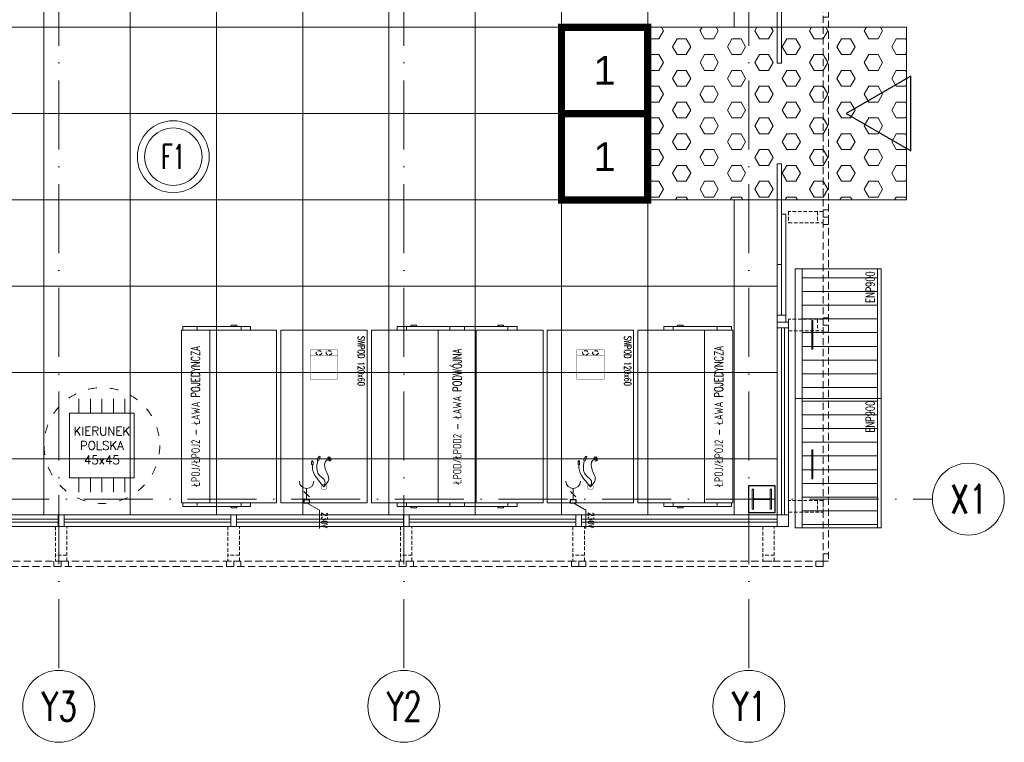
# Model space of a CAD drawing. Header units: millimetres. Extents: x -2074 to 12588, y -3630 to 101167.
# Tile 22 of 256: x 2663 to 3347, y -2620 to -2118. Entities that reach past the tile are written whole.
import ezdxf
from ezdxf.enums import TextEntityAlignment as Align

# ---------------------------------------------------------------- set-up
doc = ezdxf.new("R2010")
doc.units = ezdxf.units.MM
for name, pattern in [('02 ST--2001-80$0$DASHED', [0.75, 0.5, -0.25]), ('ACAD_ISO03W100', [30, 12, -18]), ('ACAD_ISO10W100', [18, 12, -3, 0, -3]), ('CONTINOUS', [0]), ('DASH', [0.75, 0.5, -0.25])]:
    doc.linetypes.add(name, pattern=pattern)
for name, color, linetype, lineweight in [('SelinAr__ELEWACJA_żaluzje', 7, 'Continuous', 18), ('SelinAr__ELEWACJA_żaluzje konstrukcja', 7, 'Continuous', 18), ('SelinAr_BUD_drzwi okna', 7, 'Continuous', 18), ('SelinAr_BUD_osie', 8, 'ACAD_ISO10W100', 18), ('SelinAr_BUD_posadzka', 7, 'Continuous', 20), ('SelinAr_BUD_posadzka okładziny ścienne', 5, 'Continuous', 20), ('SelinAr_BUD_ściany', 7, 'Continuous', 25), ('SelinAr_K_stal', 7, 'Continuous', 20), ('SelinAr_WYP_instalacje elektryczne', 8, 'Continuous', 18), ('SelinAr_WYP_meble', 8, 'Continuous', 18)]:
    doc.layers.add(name, color=color, linetype=linetype, lineweight=lineweight)
doc.styles.add('Arch-Dim', font='romans.shx', dxfattribs={"width": 0.75})
doc.styles.add('JACEK_07', font='SIMPLEX.SHX', dxfattribs={"width": 0.7})
doc.styles.add('RomanS', font='romans.shx')
doc.styles.get("Standard").update_dxf_attribs({"font": 'arial.ttf'})
doc.styles.add('style1', font='romans.shx', dxfattribs={"width": 0.6})

# ---------------------------------------------------------------- blocks, each defined once
blk = doc.blocks.new('*U390')
at = {"ltscale": 4}
blk.add_line((0, 50), (0, -1730), dxfattribs=at)
at = {"linetype": 'CONTINOUS'}
blk.add_circle((0, -1755), 25, dxfattribs=at)
at = {"linetype": 'ByBlock', "style": 'Arch-Dim', "width": 0.75}
blk.add_text('Y3', height=20, dxfattribs=at).set_placement((0.35, -1755), align=Align.MIDDLE)
blk = doc.blocks.new('*U391')
at = {"ltscale": 4}
blk.add_line((0, 50), (0, -1730), dxfattribs=at)
at = {"linetype": 'CONTINOUS'}
blk.add_circle((0, -1755), 25, dxfattribs=at)
at = {"linetype": 'ByBlock', "style": 'Arch-Dim', "width": 0.75}
blk.add_text('Y2', height=20, dxfattribs=at).set_placement((0.35, -1755), align=Align.MIDDLE)
blk = doc.blocks.new('*U392')
at = {"ltscale": 4}
blk.add_line((0, 50), (0, -1730), dxfattribs=at)
at = {"linetype": 'CONTINOUS'}
blk.add_circle((0, -1755), 25, dxfattribs=at)
at = {"style": 'Arch-Dim', "width": 0.75}
blk.add_text('Y1', height=20, dxfattribs=at).set_placement((0.35, -1755), align=Align.MIDDLE)
blk = doc.blocks.new('ENP900')
h = blk.add_hatch()
h.set_pattern_fill('ANSI31', color=256, scale=3, angle=225, style=0)
h.set_pattern_definition([(270, (-21204.567, -9422.822), (9.525, -2e-15), [])])
h.paths.add_polyline_path([(5452.48, 924.21), (5452.48, 976.51), (5364.49, 976.51), (5364.49, 924.21)])
for p, q in [((5362.48, 976.44), (5452.48, 976.44)), ((5362.48, 924.14), (5452.48, 924.14))]:
    blk.add_line(p, q)
for points in [[(5362.48, 921.44), (5452.48, 921.44), (5452.48, 981.44), (5362.48, 981.44)], [(5396.67, 969.17), (5416.67, 969.17), (5416.67, 969.67), (5396.67, 969.67)]]:
    blk.add_lwpolyline(points, close=True)
at = {"color": 242, "insert": (5439.87, 929.23, 0), "char_height": 6, "width": 78.7969, "attachment_point": 5, "style": 'JACEK_07'}
blk.add_mtext('ENP900', dxfattribs=at)
blk = doc.blocks.new('*U229')
at = {"linetype": 'Continuous'}
blk.add_blockref('ENP900', (-5362.48, -981.44), dxfattribs=at)
blk = doc.blocks.new('KIERUNEK POLSKA')
for p, q in [((-16, 22.5), (-16, 32.5)), ((-8, 22.5), (-8, 32.5)), ((0, 22.5), (0, 32.5)), ((8, 22.5), (8, 32.5)), ((16, 22.5), (16, 32.5)), ((-16, -22.5), (-16, -32.5)), ((-8, -22.5), (-8, -32.5)), ((0, -22.5), (0, -32.5)), ((8, -22.5), (8, -32.5)), ((16, -22.5), (16, -32.5))]:
    blk.add_line(p, q)
blk.add_lwpolyline([(-22.5, 22.5), (-22.5, -22.5), (22.5, -22.5), (22.5, 22.5)], close=True)
at = {"linetype": 'ACAD_ISO03W100', "ltscale": 0.5}
blk.add_circle((0, 0), 40.22, dxfattribs=at)
at = {"insert": (0, 0), "char_height": 6, "width": 59.7, "attachment_point": 5, "style": 'RomanS'}
blk.add_mtext('KIERUNEK\\PPOLSKA\\P45x45', dxfattribs=at)
blk = doc.blocks.new('*U355')
for p, q in [((0, -66.05), (0, 0)), ((120, 0), (0, 0)), ((120, -66.05), (120, 0)), ((-2.5, -17.96), (-2.5, -59.7)), ((-2.5, -17.96), (0, -17.96)), ((122.5, -17.96), (120, -17.96)), ((122.5, -17.96), (122.5, -59.7)), ((-2.5, -24.46), (0, -24.46)), ((0, -24.46), (-2.5, -24.46)), ((122.5, -24.46), (120, -24.46)), ((120, -24.46), (122.5, -24.46)), ((-3.5, -27.49), (-2.5, -27.49)), ((-3.5, -31.46), (-3.5, -27.49)), ((-3.5, -31.46), (-2.5, -31.46)), ((-2.5, -31.46), (-3.5, -31.46)), ((123.5, -27.49), (122.5, -27.49)), ((123.5, -31.46), (122.5, -31.46)), ((122.5, -31.46), (123.5, -31.46)), ((123.5, -31.46), (123.5, -27.49)), ((0, -46.42), (120, -46.42)), ((-2.5, -55.05), (0, -55.05)), ((-2.5, -65.05), (-2.5, -59.7)), ((122.5, -55.05), (120, -55.05)), ((122.5, -65.05), (122.5, -59.7)), ((-2.5, -65.05), (0, -65.05)), ((120, -66.05), (0, -66.05)), ((122.5, -65.05), (120, -65.05)), ((122.5, -65.05), (120, -65.05))]:
    blk.add_line(p, q)
at = {"color": 7, "insert": (60, -56.23), "char_height": 6, "width": 120, "attachment_point": 5, "style": 'JACEK_07'}
blk.add_mtext('ŁPOJ/ŁPOJ2 - ŁAWA POJEDYNCZA', dxfattribs=at)
blk = doc.blocks.new('*U148')
for p, q in [((0, 0), (0, -66.05)), ((120, 0), (0, 0)), ((120, 0), (120, -66.05)), ((-2.5, -1), (0, -1)), ((-2.5, -1), (-2.5, -6.35)), ((-2.5, -48.08), (-2.5, -6.35)), ((122.5, -1), (120, -1)), ((122.5, -1), (120, -1)), ((122.5, -1), (122.5, -6.35)), ((122.5, -48.08), (122.5, -6.35)), ((-2.5, -11), (0, -11)), ((122.5, -11), (120, -11)), ((0, -19.63), (120, -19.63)), ((-3.5, -34.59), (-2.5, -34.59)), ((-2.5, -34.59), (-3.5, -34.59)), ((-3.5, -34.59), (-3.5, -38.56)), ((-3.5, -38.56), (-2.5, -38.56)), ((123.5, -34.59), (122.5, -34.59)), ((122.5, -34.59), (123.5, -34.59)), ((123.5, -38.56), (122.5, -38.56)), ((123.5, -34.59), (123.5, -38.56)), ((-2.5, -41.59), (0, -41.59)), ((0, -41.59), (-2.5, -41.59)), ((122.5, -41.59), (120, -41.59)), ((120, -41.59), (122.5, -41.59)), ((-2.5, -48.08), (0, -48.08)), ((122.5, -48.08), (120, -48.08)), ((120, -66.05), (0, -66.05))]:
    blk.add_line(p, q)
at = {"color": 7, "insert": (60, -9.81), "char_height": 6, "width": 120, "attachment_point": 5, "style": 'JACEK_07'}
blk.add_mtext('ŁPOJ/ŁPOJ2 - ŁAWA POJEDYNCZA', dxfattribs=at)
blk = doc.blocks.new('Przelotka_w blacie')
at = {"ltscale": 0.5}
for points in [[(-18.32, 4.37), (-18.52, 4.99), (-20.93, 4.18), (-20.72, 3.57)], [(-18.17, 4.42), (-17.89, 3.57), (-20.59, 2.67), (-20.87, 3.52)], [(-20.47, -2.84), (-21.07, -2.59), (-21.39, -3.35), (-20.79, -3.6)], [(-20.41, -2.7), (-18.09, -3.67), (-18.52, -4.72), (-20.85, -3.75)], [(-17.51, -7.5), (-15.64, -7.5), (-15.64, -8.63), (-17.51, -8.63)]]:
    blk.add_lwpolyline(points, close=True, dxfattribs=at)
at = {"const_width": 0.25}
blk.add_lwpolyline([(2, 0, -1), (-2, 0, -1), (2, 0, 0.267949)], format="xyb", dxfattribs=at)
at = {"ltscale": 0.5}
blk.add_lwpolyline([(-17.51, -7.65), (-17.94, -7.65, 0.414214), (-18.16, -7.87), (-18.16, -8.25, 0.414214), (-17.94, -8.47), (-17.51, -8.47)], format="xyb", dxfattribs=at)
for points in [[(0, 0), (-5.5, 3.39), (-11.77, 1.2), (-18.55, 1.77), (-19.24, 3.12)], [(0, 0), (-4, 0.72), (-8.05, -3.06), (-15.31, -4.83), (-18.31, -4.2)], [(0, 0), (-4.96, -4.05), (-11.35, -7.7), (-15.64, -8.06)]]:
    blk.add_spline(points, degree=3)
blk = doc.blocks.new('Puszka_ladowarki')
at = {"linetype": 'DASH', "ltscale": 5, "const_width": 0.25}
blk.add_lwpolyline([(-20.21, 9.5), (0, 9.5), (0, -9.5), (-20.21, -9.5), (-20.21, 9.5), (-16.21, 9.5), (-16.21, -9.5)], dxfattribs=at)
at = {"linetype": 'DASH', "ltscale": 5}
for centre in [(-18.21, 3.5), (-18.21, -3.5)]:
    blk.add_ellipse(centre, major_axis=(0, 2), ratio=0.75, dxfattribs=at)
blk = doc.blocks.new('gn-230')
at = {"layer": 'SelinAr_WYP_instalacje elektryczne'}
for p, q in [((-4, 0), (-19.8, 0)), ((-15.6, -3.8), (-8.1, 3.8))]:
    blk.add_line(p, q, dxfattribs=at)
at = {"layer": 'SelinAr_WYP_instalacje elektryczne', "lineweight": 30}
blk.add_lwpolyline([(-4, -4), (0, -4), (0, 4), (-4, 4)], close=True, dxfattribs=at)
at = {"layer": 'SelinAr_WYP_instalacje elektryczne'}
blk.add_arc((-29.8, 0), 10, 270, 90, dxfattribs=at)
blk = doc.blocks.new('*U208')
blk.add_lwpolyline([(0, 0), (120, 0), (120, -60), (0, -60)], close=True)
at = {"color": 1}
blk.add_lwpolyline([(120, -42.02), (125.14, -33.11), (137.89, -33.11)], dxfattribs=at)
for name, p in [('Puszka_ladowarki', (34, -30)), ('Przelotka_w blacie', (109, -30))]:
    blk.add_blockref(name, p)
at = {"color": 1, "xscale": 0.5, "yscale": 0.5, "zscale": 0.5}
blk.add_blockref('gn-230', (120, -42.02), dxfattribs=at)
at = {"color": 7, "insert": (21.45, -4.05), "char_height": 4.8, "width": 41.836, "attachment_point": 5, "style": 'JACEK_07'}
blk.add_mtext('SWPOD 120x60', dxfattribs=at)
at = {"color": 1, "insert": (126.69, -27.56), "char_height": 4, "width": 32.4538, "attachment_point": 1, "style": 'RomanS'}
blk.add_mtext('{\\W0.7;230V}', dxfattribs=at)
blk = doc.blocks.new('*U168')
for p, q in [((0, 0), (120, 0)), ((0, -119.4), (0, 0)), ((120, -119.4), (120, 0)), ((-2.5, -17.96), (-2.5, -59.7)), ((-2.5, -17.96), (0, -17.96)), ((122.5, -17.96), (120, -17.96)), ((122.5, -17.96), (122.5, -59.7)), ((-2.5, -24.46), (0, -24.46)), ((0, -24.46), (-2.5, -24.46)), ((122.5, -24.46), (120, -24.46)), ((120, -24.46), (122.5, -24.46)), ((-3.5, -27.49), (-2.5, -27.49)), ((-3.5, -31.46), (-3.5, -27.49)), ((-3.5, -31.46), (-2.5, -31.46)), ((-2.5, -31.46), (-3.5, -31.46)), ((123.5, -27.49), (122.5, -27.49)), ((123.5, -31.46), (122.5, -31.46)), ((122.5, -31.46), (123.5, -31.46)), ((123.5, -31.46), (123.5, -27.49)), ((0, -46.42), (120, -46.42)), ((-2.5, -54.7), (0, -54.7)), ((122.5, -54.7), (120, -54.7)), ((-2.5, -101.43), (-2.5, -59.7)), ((122.5, -101.43), (122.5, -59.7)), ((-2.5, -64.7), (0, -64.7)), ((122.5, -64.7), (120, -64.7)), ((0, -72.98), (120, -72.98)), ((-3.5, -87.94), (-2.5, -87.94)), ((-2.5, -87.94), (-3.5, -87.94)), ((-3.5, -87.94), (-3.5, -91.9)), ((123.5, -87.94), (122.5, -87.94)), ((122.5, -87.94), (123.5, -87.94)), ((123.5, -87.94), (123.5, -91.9)), ((-3.5, -91.9), (-2.5, -91.9)), ((-2.5, -94.94), (0, -94.94)), ((0, -94.94), (-2.5, -94.94)), ((122.5, -94.94), (120, -94.94)), ((120, -94.94), (122.5, -94.94)), ((123.5, -91.9), (122.5, -91.9)), ((-2.5, -101.43), (0, -101.43)), ((122.5, -101.43), (120, -101.43)), ((120, -119.4), (0, -119.4))]:
    blk.add_line(p, q)
at = {"color": 7, "insert": (60, -59.7), "char_height": 6, "width": 120, "attachment_point": 5, "style": 'JACEK_07'}
blk.add_mtext('ŁPOD/ŁPOD2 - ŁAWA PODWÓJNA', dxfattribs=at)
blk = doc.blocks.new('trerterterte1')
at = {"linetype": '02 ST--2001-80$0$DASHED', "ltscale": 5}
blk.add_line((20, 4), (20, -4), dxfattribs=at)
blk.add_lwpolyline([(0, -4), (24, -4), (24, 4), (0, 4)], close=True, dxfattribs=at)
blk = doc.blocks.new('*U413')
at = {"linetype": '02 ST--2001-80$0$DASHED', "ltscale": 10}
for p, q in [((5, 0), (5, -3.7)), ((141, 0), (141, -3.7))]:
    blk.add_line(p, q, dxfattribs=at)
blk.add_lwpolyline([(146, 0), (146, -3.7), (0, -3.7), (0, 0)], close=True, dxfattribs=at)
blk = doc.blocks.new('*U414')
at = {"linetype": '02 ST--2001-80$0$DASHED', "ltscale": 10}
for p, q in [((5, 0), (5, -3.7)), ((115, 0), (115, -3.7))]:
    blk.add_line(p, q, dxfattribs=at)
blk.add_lwpolyline([(120, 0), (120, -3.7), (0, -3.7), (0, 0)], close=True, dxfattribs=at)
blk = doc.blocks.new('*U411')
at = {"linetype": '02 ST--2001-80$0$DASHED', "ltscale": 10}
for p, q in [((5, 0), (5, -3.7)), ((165, 0), (165, -3.7))]:
    blk.add_line(p, q, dxfattribs=at)
blk.add_lwpolyline([(170, 0), (170, -3.7), (0, -3.7), (0, 0)], close=True, dxfattribs=at)
blk = doc.blocks.new('*U415')
at = {"linetype": '02 ST--2001-80$0$DASHED', "ltscale": 10}
for p, q in [((5, 0), (5, -3.7)), ((70, 0), (70, -3.7))]:
    blk.add_line(p, q, dxfattribs=at)
blk.add_lwpolyline([(75, 0), (75, -3.7), (0, -3.7), (0, 0)], close=True, dxfattribs=at)
blk = doc.blocks.new('*U412')
at = {"linetype": '02 ST--2001-80$0$DASHED', "ltscale": 10}
for p, q in [((5, 0), (5, -3.7)), ((159, 0), (159, -3.7))]:
    blk.add_line(p, q, dxfattribs=at)
blk.add_lwpolyline([(164, 0), (164, -3.7), (0, -3.7), (0, 0)], close=True, dxfattribs=at)
blk = doc.blocks.new('*U416')
at = {"linetype": '02 ST--2001-80$0$DASHED', "ltscale": 10}
for p, q in [((5, 0), (5, -3.7)), ((139, 0), (139, -3.7))]:
    blk.add_line(p, q, dxfattribs=at)
blk.add_lwpolyline([(144, 0), (144, -3.7), (0, -3.7), (0, 0)], close=True, dxfattribs=at)
blk = doc.blocks.new('*U397')
at = {"ltscale": 4}
blk.add_line((-50, 0), (1405.4, 0), dxfattribs=at)
at = {"linetype": 'CONTINOUS'}
blk.add_circle((1430.4, 0), 25, dxfattribs=at)
at = {"linetype": 'ByBlock', "style": 'Arch-Dim', "width": 0.75}
blk.add_text('X1', height=20, dxfattribs=at).set_placement((1430.75, 0), align=Align.MIDDLE)
blk = doc.blocks.new('ewerwerwerwe')
at = {"layer": 'SelinAr_BUD_drzwi okna', "linetype": 'Continuous', "lineweight": 18}
for points in [[(3192.35, 921.74), (3192.35, 851.74), (3189.35, 851.74), (3189.35, 921.74)], [(3192.35, 711.74), (3192.35, 781.74), (3189.35, 781.74), (3189.35, 711.74)], [(3195.35, 676.74), (3195.35, 746.74), (3192.35, 746.74), (3192.35, 676.74)], [(3189.36, 676.74), (3189.36, 671.74), (3195.36, 671.74), (3195.36, 676.74)], [(3189.36, 671.74), (3197.36, 671.74), (3197.36, 667.74), (3189.36, 667.74)], [(3189.36, 537.74), (3189.36, 667.74), (3197.36, 667.74), (3197.36, 537.74)], [(3192.36, 537.74), (3192.36, 667.74), (3194.36, 667.74), (3194.36, 537.74)], [(2689.36, 537.74), (2573.36, 537.74), (2573.36, 529.74), (2689.36, 529.74)], [(2689.36, 534.74), (2573.36, 534.74), (2573.36, 532.74), (2689.36, 532.74)], [(2693.36, 537.74), (2693.36, 529.74), (2689.36, 529.74), (2689.36, 537.74)], [(2809.36, 537.74), (2693.36, 537.74), (2693.36, 529.74), (2809.36, 529.74)], [(2809.36, 534.74), (2693.36, 534.74), (2693.36, 532.74), (2809.36, 532.74)], [(2813.36, 537.74), (2813.36, 529.74), (2809.36, 529.74), (2809.36, 537.74)], [(2929.36, 537.74), (2813.36, 537.74), (2813.36, 529.74), (2929.36, 529.74)], [(2929.36, 534.74), (2813.36, 534.74), (2813.36, 532.74), (2929.36, 532.74)], [(2933.36, 537.74), (2933.36, 529.74), (2929.36, 529.74), (2929.36, 537.74)], [(3049.36, 537.74), (2933.36, 537.74), (2933.36, 529.74), (3049.36, 529.74)], [(3049.36, 534.74), (2933.36, 534.74), (2933.36, 532.74), (3049.36, 532.74)], [(3053.36, 537.74), (3053.36, 529.74), (3049.36, 529.74), (3049.36, 537.74)], [(3189.36, 537.74), (3053.36, 537.74), (3053.36, 529.74), (3189.36, 529.74)], [(3189.36, 534.74), (3053.36, 534.74), (3053.36, 532.74), (3189.36, 532.74)], [(3189.36, 537.74), (3197.36, 537.74), (3197.36, 529.74), (3189.36, 529.74)]]:
    blk.add_lwpolyline(points, close=True, dxfattribs=at)
at = {"layer": 'SelinAr_BUD_ściany'}
for points in [[(3282.35, 790.76), (3282.35, 842.72), (3237.35, 816.74)], [(3187.86, 539.24), (3169.56, 539.24), (3169.56, 558.24), (3187.86, 558.24)]]:
    blk.add_lwpolyline(points, close=True, dxfattribs=at)
at = {"layer": 'SelinAr_K_stal'}
blk.add_lwpolyline([(3185.36, 555.74), (3184.51, 555.74), (3184.51, 549.02), (3172.91, 549.02), (3172.91, 555.74), (3172.06, 555.74), (3172.06, 541.74), (3172.91, 541.74), (3172.91, 548.47), (3184.51, 548.47), (3184.51, 541.74), (3185.36, 541.74)], close=True, dxfattribs=at)
at = {"layer": 'SelinAr__ELEWACJA_żaluzje', "rotation": 90}
for name, p in [('*U416', (3221.36, 744.74)), ('*U415', (3221.36, 669.74)), ('*U412', (3221.36, 505.74))]:
    blk.add_blockref(name, p, dxfattribs=at)
at = {"layer": 'SelinAr__ELEWACJA_żaluzje'}
for name, p in [('*U413', (2545.36, 505.74)), ('*U414', (2691.36, 505.74)), ('*U414', (2811.36, 505.74)), ('*U414', (2931.36, 505.74)), ('*U411', (3051.36, 505.74))]:
    blk.add_blockref(name, p, dxfattribs=at)
at = {"layer": 'SelinAr__ELEWACJA_żaluzje konstrukcja'}
for p in [(3197.36, 744.74), (3197.36, 669.74), (3197.35, 543.74)]:
    blk.add_blockref('trerterterte1', p, dxfattribs=at)
at = {"layer": 'SelinAr__ELEWACJA_żaluzje konstrukcja', "rotation": 270}
for p in [(2691.36, 529.74), (2811.36, 529.74), (2931.36, 529.74), (3051.36, 529.74), (3183.36, 529.74)]:
    blk.add_blockref('trerterterte1', p, dxfattribs=at)
at = {"layer": 'SelinAr_BUD_osie'}
for name, p in [('*U390', (2689.66, 2159.74)), ('*U391', (2929.66, 2159.74)), ('*U392', (3169.66, 2159.74)), ('*U397', (1891.96, 548.74))]:
    blk.add_blockref(name, p, dxfattribs=at)
at = {"layer": 'SelinAr_WYP_meble'}
for name, p, rotation in [('*U229', (3201.82, 618.74), 90), ('*U148', (2775.05, 546.24), 90), ('*U208', (2904.1, 666.24), 270), ('*U168', (2907.1, 546.24), 90), ('*U208', (3089.49, 666.24), 270), ('*U355', (3092.49, 546.24), 90), ('*U229', (3201.82, 528.74), 90)]:
    blk.add_blockref(name, p, dxfattribs=dict(at, rotation=rotation))
blk.add_blockref('KIERUNEK POLSKA', (2719.71, 586), dxfattribs=at)

msp = doc.modelspace()

# ---------------------------------------------------------------- block references
msp.add_blockref('ewerwerwerwe', (0, -3000))

# ---------------------------------------------------------------- next in the draw order: hatches: boundary and pattern name
at = {"layer": 'SelinAr_BUD_posadzka'}
h = msp.add_hatch(dxfattribs=at)
h.set_pattern_fill('HEX', color=256, scale=2)
h.set_pattern_definition([(0, (-41819.137, 90.404), (0, 10.9985226), [6.35, -12.7]), (120, (-41819.137, 90.404), (-9.525, -5.4992613), [6.35, -12.7]), (60, (-41812.787, 90.404), (-9.525, 5.4992613), [6.35, -12.7])])
h.paths.add_polyline_path([(3279.354, -2123.259), (3099.354, -2123.259), (3099.354, -2243.259), (3279.354, -2243.259)])

# ---------------------------------------------------------------- next in the draw order: linework, layer by layer
for points in [[(2919.354, -2462.259), (2919.354, -1249.759)], [(1992.157, -1649.009), (1992.157, -1655.259), (1982.157, -1655.259), (1982.157, -2445.759), (2565.357, -2445.759), (2565.357, -2462.259), (3189.357, -2462.259), (3189.357, -2243.259), (3099.354, -2243.259), (3099.354, -2123.259), (3189.354, -2123.259), (3189.357, -1655.259), (2979.357, -1655.259), (2979.357, -1642.759)], [(2679.354, -2462.259), (2679.354, -1655.259)], [(2739.354, -2462.259), (2739.354, -1655.259)], [(2799.354, -2462.259), (2799.354, -1655.259)], [(2859.354, -2462.259), (2859.354, -1655.259)], [(2979.354, -2462.259), (2979.354, -1655.259)], [(3039.354, -2462.259), (3039.354, -1655.259)], [(3099.354, -2462.259), (3099.354, -1655.259)], [(3159.354, -2123.259), (3159.354, -1655.259)], [(3189.354, -2123.259), (1983.162, -2123.259)], [(3099.354, -2183.259), (1983.162, -2183.259)], [(3189.357, -2243.259), (1983.162, -2243.259)], [(3159.354, -2462.259), (3159.354, -2243.259)], [(3189.357, -2303.259), (1983.162, -2303.259)], [(3189.357, -2363.259), (1983.162, -2363.259)], [(3189.357, -2423.259), (1983.162, -2423.259)]]:
    msp.add_lwpolyline(points, dxfattribs=at)
at = {"layer": 'SelinAr_BUD_posadzka', "linetype": 'DASH', "ltscale": 20, "const_width": 5}
for points in [[(3039.354, -2123.259), (3099.354, -2123.259), (3099.354, -2183.259), (3039.354, -2183.259)], [(3039.354, -2183.259), (3099.354, -2183.259), (3099.354, -2243.259), (3039.354, -2243.259)]]:
    msp.add_lwpolyline(points, close=True, dxfattribs=at)
at = {"layer": 'SelinAr_BUD_posadzka'}
msp.add_lwpolyline([(3099.354, -2243.259), (3279.354, -2243.259), (3279.354, -2123.259), (3099.354, -2123.259)], close=True, dxfattribs=at)
at = {"layer": 'SelinAr_BUD_posadzka okładziny ścienne'}
for radius in [25, 20]:
    msp.add_circle((2769.354, -2213.259), radius, dxfattribs=at)

# ---------------------------------------------------------------- next in the draw order: texts
at = {"layer": 'SelinAr_BUD_posadzka', "linetype": 'DASH', "ltscale": 20, "char_height": 20, "width": 17.98637, "attachment_point": 5}
for insert in [(3069.354, -2153.259), (3069.354, -2213.259)]:
    msp.add_mtext('1', dxfattribs=dict(at, insert=insert))
at = {"layer": 'SelinAr_BUD_posadzka okładziny ścienne', "ltscale": 0.2, "insert": (2769.354, -2213.259), "char_height": 17, "width": 31.37962, "attachment_point": 5, "style": 'style1'}
msp.add_mtext('F1', dxfattribs=at)

doc.saveas('drawing.dxf')
